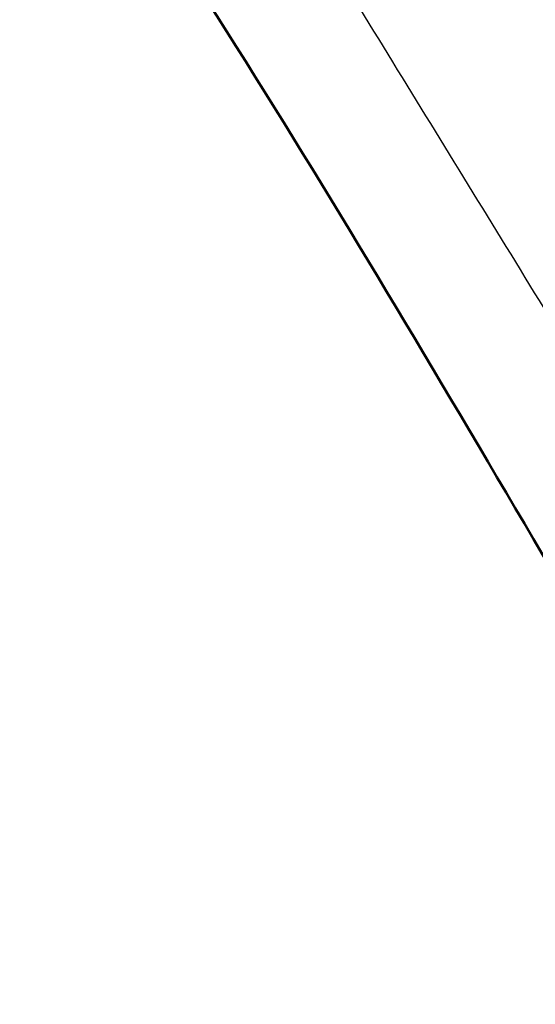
# Model space of a CAD drawing. Header units: millimetres. Extents: x 70 to 1011, y -602 to 1647.
# Tile 76 of 93: x 236.53 to 239.08, y 1428 to 1432.85. Entities that reach past the tile are written whole.
import ezdxf

# ---------------------------------------------------------------- set-up
doc = ezdxf.new("R2010")
doc.units = ezdxf.units.MM
doc.header["$LTSCALE"] = 0.75
doc.layers.add('Visible', color=7, linetype='Continuous', lineweight=50)
doc.layers.add('Visible Narrow', color=7, linetype='Continuous', lineweight=25)

msp = doc.modelspace()

# ---------------------------------------------------------------- linework, layer by layer
at = {"layer": 'Visible', "extrusion": (0, -2.966e-13, -1)}
msp.add_arc((-205.1236, 1421.3352, 789.5448), 128, 98.774084, 244.468095, dxfattribs=at)
at = {"layer": 'Visible', "extrusion": (2.6986e-12, 1.2933e-12, -1)}
msp.add_open_spline([(239.6104, 1429.375, 286.9612), (238.6456, 1431.0022, 286.9612), (237.7046, 1432.6482, 286.9612), (236.6236, 1434.2007, 286.9612)], degree=3, dxfattribs=at)
at = {"layer": 'Visible Narrow', "extrusion": (0, -2.966e-13, -1)}
for centre, radius, start, end in [((-205.1236, 1421.3352, 759.9777), 76.2463, 108.103986, 236.985677), ((-205.1236, 1421.3352, 756.6467), 70.0913, 110.20608, 236.191723)]:
    msp.add_arc(centre, radius, start, end, dxfattribs=at)
at = {"layer": 'Visible Narrow', "extrusion": (0.851771, 0.523915, 0)}
msp.add_open_spline([(236.6236, 1435.4886, 289.503), (239.6096, 1430.634, 291.2604)], degree=1, dxfattribs=at)

doc.saveas('drawing.dxf')
